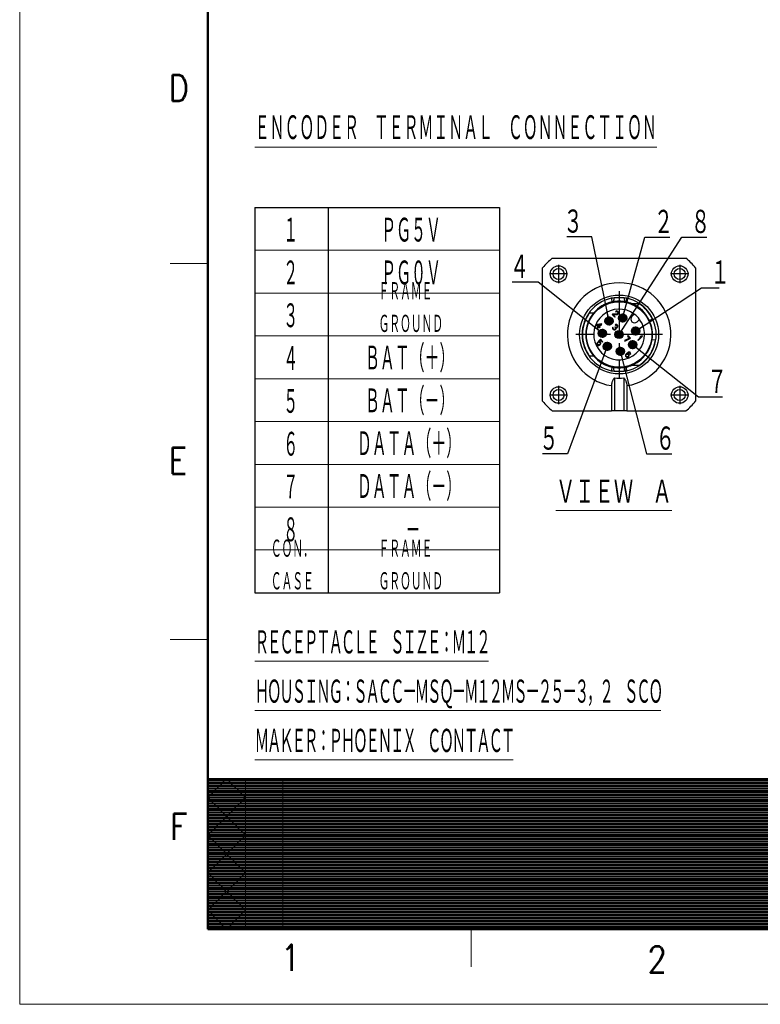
# Model space of a CAD drawing. Header units: millimetres. Extents: x 0 to 1300, y 0 to 891.
# Tile 1 of 141: x 0 to 295, y 0 to 393. Entities that reach past the tile are written whole.
import ezdxf

# ---------------------------------------------------------------- set-up
doc = ezdxf.new("R2010")
doc.units = ezdxf.units.MM
doc.header["$LTSCALE"] = 0.545669
doc.linetypes.add('CENTER', pattern=[50.8, 31.75, -6.35, 6.35, -6.35])
doc.layers.add('NoLayerName_001', color=7, linetype='Continuous')
doc.styles.get("Standard").update_dxf_attribs({"font": 'txt', "bigfont": 'extfont2'})
doc.dimstyles.get("Standard").update_dxf_attribs({"dimtxt": 2.5, "dimasz": 2.5, "dimexe": 1, "dimexo": 1, "dimtad": 1, "dimdec": 3, "dimzin": 0, "dimdsep": 46, "dimtxsty": 'Standard', "dimcen": 2.5, "dimadec": 3, "dimazin": 0, "dimtfac": 0.75, "dimtdec": 3, "dimtmove": 0, "dimatfit": 3, "dimfxl": 1, "dimarcsym": 0})

# ---------------------------------------------------------------- blocks, each defined once
blk = doc.blocks.new('JZB_0010')
at = {"layer": 'NoLayerName_001', "color": 7, "linetype": 'Continuous', "lineweight": 25}
for p, q in [((3.85, 61), (57.15, 61)), ((0, 3.85), (0, 57.15)), ((61, 57.15), (61, 3.85)), ((29.27, 39.85), (29.09, 39.73)), ((29.09, 39.73), (29.23, 39.59)), ((29.23, 39.59), (29.4, 39.64)), ((29.53, 39.88), (29.27, 39.85)), ((29.4, 39.64), (29.56, 39.63)), ((29.72, 39.84), (29.53, 39.88)), ((29.56, 39.63), (29.74, 39.52)), ((29.95, 39.67), (29.72, 39.84)), ((29.74, 39.52), (29.86, 39.4)), ((29.86, 39.4), (29.96, 39.22)), ((30.07, 39.56), (29.95, 39.67)), ((30.2, 39.35), (30.07, 39.56)), ((30.25, 39.16), (30.2, 39.35)), ((38.59, 42.7), (35.79, 42.7)), ((20.31, 39.04), (18.61, 39.04)), ((27.92, 38.62), (27.74, 38.44)), ((27.74, 38.44), (28.77, 37.4)), ((29.65, 38.73), (27.92, 38.62)), ((28.15, 38.39), (29.68, 38.48)), ((28.96, 37.58), (28.15, 38.39)), ((28.77, 37.4), (28.96, 37.58)), ((29.85, 38.82), (29.65, 38.73)), ((29.68, 38.48), (29.85, 38.53)), ((29.92, 38.9), (29.85, 38.82)), ((29.85, 38.53), (30.02, 38.65)), ((29.98, 39.06), (29.92, 38.9)), ((29.96, 39.22), (29.98, 39.06)), ((30.02, 38.65), (30.1, 38.72)), ((30.1, 38.72), (30.21, 38.9)), ((30.21, 38.9), (30.25, 39.16)), ((36.55, 38.62), (35.59, 37.66)), ((37.66, 35.59), (38.62, 36.55)), ((42.55, 36.12), (43.77, 36.69)), ((21.74, 34.51), (21.52, 34.29)), ((21.52, 34.29), (22.21, 33.61)), ((22.21, 33.61), (21.69, 33.1)), ((21.69, 33.1), (21.86, 32.93)), ((23.42, 34.82), (21.74, 34.51)), ((21.86, 32.93), (22.38, 33.44)), ((21.94, 34.31), (23.12, 34.53)), ((22.43, 33.83), (21.94, 34.31)), ((22.38, 33.44), (22.66, 33.16)), ((23.12, 34.53), (22.43, 33.83)), ((22.6, 33.66), (23.59, 34.65)), ((22.88, 33.38), (22.6, 33.66)), ((22.66, 33.16), (22.88, 33.38)), ((23.59, 34.65), (23.42, 34.82)), ((27.89, 33.35), (27.84, 33.19)), ((27.84, 33.19), (27.85, 33.03)), ((27.85, 33.03), (27.89, 32.84)), ((27.97, 33.49), (27.89, 33.35)), ((27.89, 32.84), (27.97, 32.69)), ((28.11, 33.35), (27.97, 33.49)), ((27.97, 32.69), (28.2, 32.46)), ((28.05, 33.12), (28.07, 33.25)), ((28.07, 33.02), (28.05, 33.12)), ((28.07, 33.25), (28.11, 33.35)), ((28.18, 32.84), (28.07, 33.02)), ((28.35, 32.67), (28.18, 32.84)), ((28.2, 32.46), (28.35, 32.38)), ((28.53, 32.57), (28.35, 32.67)), ((28.35, 32.38), (28.53, 32.34)), ((28.62, 32.55), (28.53, 32.57)), ((28.53, 32.34), (28.69, 32.33)), ((28.75, 32.56), (28.62, 32.55)), ((28.69, 32.33), (28.86, 32.38)), ((28.86, 32.61), (28.75, 32.56)), ((28.98, 33.59), (28.83, 33.44)), ((28.83, 33.44), (28.95, 33.32)), ((29, 32.75), (28.86, 32.61)), ((28.86, 32.38), (29, 32.46)), ((29.09, 34.5), (28.92, 34.38)), ((28.92, 34.38), (29.06, 34.24)), ((28.95, 33.32), (29.08, 33.12)), ((29.09, 33.47), (28.98, 33.59)), ((29.09, 32.96), (29, 32.75)), ((29, 32.46), (29.15, 32.61)), ((29.06, 34.24), (29.23, 34.29)), ((29.08, 33.12), (29.09, 32.96)), ((29.35, 34.53), (29.09, 34.5)), ((29.34, 33.37), (29.09, 33.47)), ((29.15, 32.61), (29.26, 32.79)), ((29.23, 34.29), (29.39, 34.28)), ((29.32, 32.95), (29.25, 33.17)), ((29.25, 33.17), (29.47, 33.17)), ((29.26, 32.79), (29.32, 32.95)), ((29.47, 33.39), (29.34, 33.37)), ((29.54, 34.49), (29.35, 34.53)), ((29.39, 34.28), (29.57, 34.17)), ((29.67, 33.48), (29.47, 33.39)), ((29.47, 33.17), (29.64, 33.22)), ((29.78, 34.33), (29.54, 34.49)), ((29.57, 34.17), (29.68, 34.06)), ((29.64, 33.22), (29.81, 33.34)), ((29.75, 33.55), (29.67, 33.48)), ((29.68, 34.06), (29.79, 33.88)), ((29.8, 33.72), (29.75, 33.55)), ((29.83, 34.27), (29.78, 34.33)), ((29.79, 33.88), (29.8, 33.72)), ((29.81, 33.34), (29.89, 33.41)), ((30, 34.03), (29.83, 34.27)), ((29.89, 33.41), (30.01, 33.59)), ((30.04, 33.85), (30, 34.03)), ((30.01, 33.59), (30.04, 33.85)), ((23.08, 28.6), (22.13, 27.65)), ((22.13, 27.65), (22.33, 27.45)), ((22.45, 27.69), (23.04, 28.28)), ((22.71, 27.66), (22.45, 27.69)), ((22.89, 27.55), (22.71, 27.66)), ((23.06, 27.38), (22.89, 27.55)), ((23.04, 28.28), (23.87, 27.45)), ((24.05, 27.63), (23.08, 28.6)), ((23.87, 27.45), (24.05, 27.63)), ((34.72, 29.02), (32.6, 28.06)), ((32.6, 28.06), (32.77, 27.88)), ((32.77, 27.88), (34.89, 28.85)), ((34.04, 30.07), (33.85, 29.89)), ((33.85, 29.89), (34.72, 29.02)), ((35.07, 29.03), (34.04, 30.07)), ((34.89, 28.85), (35.07, 29.03)), ((39.35, 29.69), (37.92, 28.26)), ((37.92, 28.26), (38.09, 28.08)), ((38.09, 28.08), (39.82, 29.81)), ((39.21, 29.9), (38.92, 29.6)), ((38.92, 29.6), (39.35, 29.69)), ((39.64, 29.98), (39.21, 29.9)), ((39.82, 29.81), (39.64, 29.98)), ((44.96, 28.21), (43.63, 28.42)), ((21.71, 27.11), (21.65, 26.88)), ((21.65, 26.88), (21.68, 26.63)), ((21.68, 26.63), (21.78, 26.45)), ((21.8, 27.32), (21.71, 27.11)), ((21.78, 26.45), (21.96, 26.28)), ((21.97, 27.15), (21.8, 27.32)), ((21.88, 26.94), (21.97, 27.15)), ((21.89, 26.78), (21.88, 26.94)), ((21.97, 26.63), (21.89, 26.78)), ((21.96, 26.28), (22.13, 26.17)), ((22.14, 26.46), (21.97, 26.63)), ((22.13, 26.17), (22.39, 26.14)), ((22.29, 26.38), (22.14, 26.46)), ((22.45, 26.37), (22.29, 26.38)), ((22.33, 27.45), (22.55, 27.44)), ((22.39, 26.14), (22.62, 26.2)), ((22.62, 26.42), (22.45, 26.37)), ((22.55, 27.44), (22.7, 27.37)), ((22.75, 26.51), (22.62, 26.42)), ((22.62, 26.2), (22.86, 26.33)), ((22.7, 27.37), (22.87, 27.19)), ((22.83, 26.58), (22.75, 26.51)), ((22.91, 26.72), (22.83, 26.58)), ((22.86, 26.33), (23.01, 26.47)), ((22.87, 27.19), (22.95, 27.04)), ((22.96, 26.88), (22.91, 26.72)), ((22.95, 27.04), (22.96, 26.88)), ((23.01, 26.47), (23.13, 26.71)), ((23.16, 27.2), (23.06, 27.38)), ((23.13, 26.71), (23.2, 26.95)), ((23.2, 26.95), (23.16, 27.2)), ((18.61, 21.96), (20.31, 21.96)), ((33.04, 22.34), (32.98, 22.11)), ((32.98, 22.11), (33.01, 21.85)), ((33.01, 21.85), (33.12, 21.67)), ((33.16, 22.58), (33.04, 22.34)), ((33.12, 21.67), (33.26, 21.53)), ((33.39, 22.87), (33.16, 22.58)), ((33.21, 22.17), (33.26, 22.33)), ((33.22, 22.01), (33.21, 22.17)), ((33.27, 21.88), (33.22, 22.01)), ((33.26, 22.33), (33.34, 22.47)), ((33.26, 21.53), (33.44, 21.42)), ((33.47, 21.68), (33.27, 21.88)), ((33.34, 22.47), (33.45, 22.58)), ((33.65, 23.12), (33.39, 22.87)), ((33.44, 21.42), (33.69, 21.39)), ((33.45, 22.58), (33.59, 22.67)), ((33.6, 21.63), (33.47, 21.68)), ((33.59, 22.67), (33.72, 22.68)), ((33.76, 21.62), (33.6, 21.63)), ((33.93, 23.35), (33.65, 23.12)), ((33.69, 21.39), (33.93, 21.45)), ((33.72, 22.91), (33.79, 22.98)), ((34.04, 22.88), (33.72, 22.91)), ((33.72, 22.68), (33.88, 22.67)), ((33.92, 21.67), (33.76, 21.62)), ((33.79, 22.98), (34.04, 23.17)), ((33.88, 22.67), (34.01, 22.62)), ((34.06, 21.75), (33.92, 21.67)), ((34.17, 23.48), (33.93, 23.35)), ((33.93, 21.45), (34.17, 21.57)), ((34.01, 22.62), (34.21, 22.42)), ((34.04, 23.17), (34.18, 23.25)), ((34.22, 22.77), (34.04, 22.88)), ((34.17, 21.86), (34.06, 21.75)), ((34.41, 23.54), (34.17, 23.48)), ((34.25, 22), (34.17, 21.86)), ((34.17, 21.57), (34.35, 21.76)), ((34.18, 23.25), (34.35, 23.3)), ((34.21, 22.42), (34.26, 22.29)), ((34.36, 22.63), (34.22, 22.77)), ((34.27, 22.13), (34.25, 22)), ((34.26, 22.29), (34.27, 22.13)), ((34.35, 23.3), (34.51, 23.29)), ((34.35, 21.76), (34.48, 22)), ((34.47, 22.45), (34.36, 22.63)), ((34.66, 23.5), (34.41, 23.54)), ((34.5, 22.2), (34.47, 22.45)), ((34.48, 22), (34.5, 22.2)), ((34.51, 23.29), (34.63, 23.24)), ((34.63, 23.24), (34.8, 23.07)), ((34.84, 23.4), (34.66, 23.5)), ((34.8, 23.07), (34.85, 22.95)), ((34.86, 22.79), (34.81, 22.62)), ((34.81, 22.62), (34.96, 22.48)), ((34.96, 23.28), (34.84, 23.4)), ((34.85, 22.95), (34.86, 22.79)), ((35.06, 23.1), (34.96, 23.28)), ((34.96, 22.48), (35.04, 22.61)), ((35.04, 22.61), (35.1, 22.85)), ((35.1, 22.85), (35.06, 23.1)), ((28.67, 13.2), (28.67, 0)), ((32.33, 13.2), (32.33, 0)), ((27.45, 10.1), (27.45, 0)), ((33.55, 10.1), (33.55, 0)), ((3.85, 0), (27.45, 0)), ((28.67, 0), (27.45, 0)), ((32.33, 0), (28.67, 0)), ((33.55, 0), (32.33, 0)), ((33.55, 0), (57.15, 0))]:
    blk.add_line(p, q, dxfattribs=at)
at = {"layer": 'NoLayerName_001', "color": 2, "linetype": 'CENTER', "lineweight": 25}
for p, q in [((6.34, 58.28), (6.34, 51.03)), ((54.66, 58.28), (54.66, 51.03)), ((9.97, 54.66), (2.72, 54.66)), ((58.28, 54.66), (51.03, 54.66)), ((30.5, 47.82), (30.5, 13.18)), ((28.27, 35.86), (24.65, 35.86)), ((26.46, 37.67), (26.46, 34.05)), ((33.71, 37.06), (30.08, 37.06)), ((31.9, 38.88), (31.9, 35.25)), ((23.81, 32.78), (23.81, 29.16)), ((38.88, 31.9), (35.25, 31.9)), ((37.06, 33.71), (37.06, 30.08)), ((47.82, 30.5), (13.18, 30.5)), ((25.62, 30.97), (21.99, 30.97)), ((25.76, 27.57), (25.76, 23.94)), ((35.86, 28.27), (35.86, 24.65)), ((27.57, 25.76), (23.94, 25.76)), ((32.78, 23.81), (29.16, 23.81)), ((30.97, 25.62), (30.97, 21.99)), ((37.67, 26.46), (34.05, 26.46)), ((6.34, 9.97), (6.34, 2.72)), ((54.66, 9.97), (54.66, 2.72)), ((9.97, 6.34), (2.72, 6.34)), ((58.28, 6.34), (51.03, 6.34))]:
    blk.add_line(p, q, dxfattribs=at)
at = {"layer": 'NoLayerName_001', "color": 7, "linetype": 'Continuous', "lineweight": 25}
for centre, radius in [((6.34, 54.66), 3.29), ((6.34, 54.66), 2.2), ((54.66, 54.66), 3.29), ((54.66, 54.66), 2.2), ((30.5, 30.5), 15.75), ((30.5, 30.5), 13.05), ((26.46, 35.86), 1.65), ((26.46, 35.86), 0.976), ((31.9, 37.06), 1.65), ((31.9, 37.06), 0.976), ((23.81, 30.97), 1.65), ((23.81, 30.97), 0.976), ((30.5, 30.5), 1.65), ((30.5, 30.5), 0.976), ((37.06, 31.9), 1.65), ((37.06, 31.9), 0.976), ((35.86, 26.46), 1.65), ((25.76, 25.76), 1.65), ((25.76, 25.76), 0.976), ((30.97, 23.81), 1.65), ((30.97, 23.81), 0.976), ((35.86, 26.46), 0.976), ((6.34, 6.34), 3.29), ((6.34, 6.34), 2.2), ((54.66, 6.34), 3.29), ((54.66, 6.34), 2.2)]:
    blk.add_circle(centre, radius, dxfattribs=at)
for centre, radius, start, end in [((30.5, 30.5), 40.5, 131.148, 138.852), ((30.5, 30.5), 40.5, 41.148, 48.852), ((30.5, 30.5), 13.3, 102.1695, 140.0438), ((30.5, 30.5), 13.3, 77.8305, 102.1695), ((30.5, 30.5), 13.3, 66.5534, 77.8305), ((30.5, 30.5), 10.13, 53.3129, 0), ((30.5, 30.5), 13.3, 25, 66.5534), ((30.5, 30.5), 14.64, 25, 56.4427), ((30.5, 30.5), 14.64, 144.3147, 215.6853), ((30.5, 30.5), 13.3, 140.0438, 219.9562), ((36.62, 36.62), 1.46, 135, 315), ((30.5, 30.5), 10.13, 36.6871, 53.3129), ((30.5, 30.5), 10.13, 0, 36.6871), ((30.5, 30.5), 13.3, 351, 25), ((30.5, 30.5), 14.64, 303.5573, 351), ((30.5, 30.5), 13.3, 330, 351), ((30.5, 30.5), 13.3, 293.4466, 330), ((30.5, 30.5), 13.3, 219.9562, 257.8305), ((30.5, 30.5), 13.3, 257.8305, 282.1695), ((30.5, 30.5), 13.3, 282.1695, 293.4466), ((30.5, 30.5), 17.4, 263.9629, 276.0371), ((30.5, 30.5), 40.5, 221.148, 228.852), ((30.5, 30.5), 40.5, 311.148, 318.852)]:
    blk.add_arc(centre, radius, start, end, dxfattribs=at)
at = {"layer": 'NoLayerName_001', "color": 2, "linetype": 'Continuous', "lineweight": 25}
for centre, radius, start, end in [((30.5, 30.5), 20.63, 278.5029, 261.4971), ((30.5, 30.5), 14.77, 102.1695, 257.8305), ((29.1, 37), 8.12, 94.2115, 102.1679), ((30.5, 17.89), 27.28, 85.7901, 94.1998), ((31.91, 37.04), 8.08, 77.8168, 85.7893), ((30.5, 30.5), 14.77, 282.1695, 77.8305), ((29.09, 23.96), 8.08, 257.8168, 265.7893), ((30.5, 43.11), 27.28, 265.7901, 274.1998), ((31.9, 24), 8.12, 274.2115, 282.1679)]:
    blk.add_arc(centre, radius, start, end, dxfattribs=at)
for points, knots in [([(27.39, 44.94), (27.43, 44.74), (27.51, 44.38), (27.6, 43.97), (27.66, 43.69), (27.68, 43.56), (27.7, 43.5)], [0, 0, 0, 0, 0.616309, 1.081822, 1.275839, 1.469856, 1.469856, 1.469856, 1.469856]), ([(28.27, 43.61), (28.29, 43.67), (28.34, 43.78), (28.37, 43.97), (28.42, 44.22), (28.46, 44.59), (28.49, 44.91), (28.5, 45.1)], [0, 0, 0, 0, 0.178193, 0.367163, 0.569026, 0.939158, 1.508934, 1.508934, 1.508934, 1.508934]), ([(32.5, 45.1), (32.52, 44.91), (32.54, 44.6), (32.59, 44.22), (32.63, 43.96), (32.66, 43.77), (32.71, 43.66), (32.73, 43.61)], [0, 0, 0, 0, 0.568287, 0.938213, 1.141478, 1.362604, 1.508376, 1.508376, 1.508376, 1.508376]), ([(33.3, 43.5), (33.32, 43.56), (33.34, 43.69), (33.4, 43.97), (33.49, 44.38), (33.57, 44.74), (33.61, 44.94)], [0, 0, 0, 0, 0.194017, 0.388034, 0.853547, 1.469856, 1.469856, 1.469856, 1.469856]), ([(27.7, 17.5), (27.68, 17.44), (27.66, 17.31), (27.6, 17.03), (27.51, 16.62), (27.43, 16.26), (27.39, 16.06)], [0, 0, 0, 0, 0.194017, 0.388034, 0.853547, 1.469856, 1.469856, 1.469856, 1.469856]), ([(28.5, 15.9), (28.48, 16.09), (28.46, 16.4), (28.41, 16.78), (28.37, 17.05), (28.34, 17.24), (28.29, 17.35), (28.27, 17.39)], [0, 0, 0, 0, 0.568287, 0.938213, 1.141478, 1.37782, 1.508359, 1.508359, 1.508359, 1.508359]), ([(32.73, 17.39), (32.71, 17.33), (32.66, 17.22), (32.61, 16.97), (32.56, 16.63), (32.52, 16.26), (32.51, 16.01), (32.5, 15.9)], [0, 0, 0, 0, 0.178193, 0.367163, 0.775241, 1.185085, 1.508909, 1.508909, 1.508909, 1.508909]), ([(33.61, 16.06), (33.57, 16.26), (33.49, 16.62), (33.4, 17.03), (33.34, 17.31), (33.32, 17.44), (33.3, 17.5)], [0, 0, 0, 0, 0.616309, 1.081822, 1.275839, 1.469856, 1.469856, 1.469856, 1.469856])]:
    blk.add_open_spline(points, degree=3, knots=knots, dxfattribs=at)
at = {"layer": 'NoLayerName_001', "color": 7, "linetype": 'Continuous', "lineweight": 25}
for points, knots in [([(35.79, 18.3), (35.94, 18.3), (36.25, 18.3), (36.71, 18.3), (37.17, 18.3), (37.64, 18.3), (38.11, 18.3), (38.43, 18.3), (38.59, 18.3)], [0, 0, 0, 0, 0.45565, 0.914976, 1.377774, 1.845664, 2.320264, 2.801364, 2.801364, 2.801364, 2.801364]), ([(28.67, 13.2), (28.58, 13.1), (28.4, 12.91), (28.18, 12.59), (27.97, 12.24), (27.79, 11.87), (27.64, 11.45), (27.53, 11.03), (27.46, 10.57), (27.46, 10.27), (27.45, 10.1)], [0, 0, 0, 0, 0.395319, 0.779662, 1.169314, 1.611977, 2.018489, 2.498444, 2.912726, 3.413267, 3.413267, 3.413267, 3.413267]), ([(32.33, 13.2), (32.42, 13.1), (32.6, 12.91), (32.83, 12.58), (33.04, 12.24), (33.22, 11.84), (33.37, 11.43), (33.48, 10.99), (33.54, 10.55), (33.54, 10.24), (33.55, 10.1)], [0, 0, 0, 0, 0.395319, 0.779662, 1.201169, 1.611981, 2.081755, 2.498448, 2.98891, 3.41327, 3.41327, 3.41327, 3.41327])]:
    blk.add_open_spline(points, degree=3, knots=knots, dxfattribs=at)
blk = doc.blocks.new('*X18')
at = {"color": 7, "linetype": 'Continuous', "lineweight": 13}
for p, q in [((0, 19.8), (100, 19.8)), ((0, 19.65), (100, 19.65)), ((0, 19.5), (100, 19.5)), ((0, 19.35), (100, 19.35)), ((0, 19.2), (100, 19.2)), ((0, 19.05), (100, 19.05)), ((0, 18.9), (100, 18.9)), ((0, 18.75), (100, 18.75)), ((0, 18.6), (100, 18.6)), ((0, 18.45), (100, 18.45)), ((0, 18.3), (100, 18.3)), ((0, 18.15), (100, 18.15)), ((0, 18), (100, 18)), ((0, 17.85), (100, 17.85)), ((0, 17.7), (100, 17.7)), ((0, 17.55), (100, 17.55)), ((0, 17.4), (100, 17.4)), ((0, 17.25), (100, 17.25)), ((0, 17.1), (100, 17.1)), ((0, 16.95), (100, 16.95)), ((0, 16.8), (100, 16.8)), ((0, 16.65), (100, 16.65)), ((0, 16.5), (100, 16.5)), ((0, 16.35), (100, 16.35)), ((0, 16.2), (100, 16.2)), ((0, 16.05), (100, 16.05)), ((0, 15.9), (100, 15.9)), ((0, 15.75), (100, 15.75)), ((0, 15.6), (100, 15.6)), ((0, 15.45), (100, 15.45)), ((0, 15.3), (100, 15.3)), ((0, 15.15), (100, 15.15)), ((0, 15), (100, 15)), ((0, 14.85), (100, 14.85)), ((0, 14.7), (100, 14.7)), ((0, 14.55), (100, 14.55)), ((0, 14.4), (100, 14.4)), ((0, 14.25), (100, 14.25)), ((0, 14.1), (100, 14.1)), ((0, 13.95), (100, 13.95)), ((0, 13.8), (100, 13.8)), ((0, 13.65), (100, 13.65)), ((0, 13.5), (100, 13.5)), ((0, 13.35), (100, 13.35)), ((0, 13.2), (100, 13.2)), ((0, 13.05), (100, 13.05)), ((0, 12.9), (100, 12.9)), ((0, 12.75), (100, 12.75)), ((0, 12.6), (100, 12.6)), ((0, 12.45), (100, 12.45)), ((0, 12.3), (100, 12.3)), ((0, 12.15), (100, 12.15)), ((0, 12), (100, 12)), ((0, 11.85), (100, 11.85)), ((0, 11.7), (100, 11.7)), ((0, 11.55), (100, 11.55)), ((0, 11.4), (100, 11.4)), ((0, 11.25), (100, 11.25)), ((0, 11.1), (100, 11.1)), ((0, 10.95), (100, 10.95)), ((0, 10.8), (100, 10.8)), ((0, 10.65), (100, 10.65)), ((0, 10.5), (100, 10.5)), ((0, 10.35), (100, 10.35)), ((0, 10.2), (100, 10.2)), ((0, 10.05), (100, 10.05)), ((0, 9.9), (100, 9.9)), ((0, 9.75), (100, 9.75)), ((0, 9.6), (100, 9.6)), ((0, 9.45), (100, 9.45)), ((0, 9.3), (100, 9.3)), ((0, 9.15), (100, 9.15)), ((0, 9), (100, 9)), ((0, 8.85), (100, 8.85)), ((0, 8.7), (100, 8.7)), ((0, 8.55), (100, 8.55)), ((0, 8.4), (100, 8.4)), ((0, 8.25), (100, 8.25)), ((0, 8.1), (100, 8.1)), ((0, 7.95), (100, 7.95)), ((0, 7.8), (100, 7.8)), ((0, 7.65), (100, 7.65)), ((0, 7.5), (100, 7.5)), ((0, 7.35), (100, 7.35)), ((0, 7.2), (100, 7.2)), ((0, 7.05), (100, 7.05)), ((0, 6.9), (100, 6.9)), ((0, 6.75), (100, 6.75)), ((0, 6.6), (100, 6.6)), ((0, 6.45), (100, 6.45)), ((0, 6.3), (100, 6.3)), ((0, 6.15), (100, 6.15)), ((0, 6), (100, 6)), ((0, 5.85), (100, 5.85)), ((0, 5.7), (100, 5.7)), ((0, 5.55), (100, 5.55)), ((0, 5.4), (100, 5.4)), ((0, 5.25), (100, 5.25)), ((0, 5.1), (100, 5.1)), ((0, 4.95), (100, 4.95)), ((0, 4.8), (100, 4.8)), ((0, 4.65), (100, 4.65)), ((0, 4.5), (100, 4.5)), ((0, 4.35), (100, 4.35)), ((0, 4.2), (100, 4.2)), ((0, 4.05), (100, 4.05)), ((0, 3.9), (100, 3.9)), ((0, 3.75), (100, 3.75)), ((0, 3.6), (100, 3.6)), ((0, 3.45), (100, 3.45)), ((0, 3.3), (100, 3.3)), ((0, 3.15), (100, 3.15)), ((0, 3), (100, 3)), ((0, 2.85), (100, 2.85)), ((0, 2.7), (100, 2.7)), ((0, 2.55), (100, 2.55)), ((0, 2.4), (100, 2.4)), ((0, 2.25), (100, 2.25)), ((0, 2.1), (100, 2.1)), ((0, 1.95), (100, 1.95)), ((0, 1.8), (100, 1.8)), ((0, 1.65), (100, 1.65)), ((0, 1.5), (100, 1.5)), ((0, 1.35), (100, 1.35)), ((0, 1.2), (100, 1.2)), ((0, 1.05), (100, 1.05)), ((0, 0.9), (100, 0.9)), ((0, 0.75), (100, 0.75)), ((0, 0.6), (100, 0.6)), ((0, 0.45), (100, 0.45)), ((0, 0.3), (100, 0.3)), ((0, 0.15), (100, 0.15)), ((0, 0), (100, 0))]:
    blk.add_line(p, q, dxfattribs=at)
blk = doc.blocks.new('*X19')
at = {"color": 7, "linetype": 'Continuous', "lineweight": 13}
for p, q in [((0, 19.8), (40, 19.8)), ((0, 19.65), (40, 19.65)), ((0, 19.5), (40, 19.5)), ((0, 19.35), (40, 19.35)), ((0, 19.2), (40, 19.2)), ((0, 19.05), (40, 19.05)), ((0, 18.9), (40, 18.9)), ((0, 18.75), (40, 18.75)), ((0, 18.6), (40, 18.6)), ((0, 18.45), (40, 18.45)), ((0, 18.3), (40, 18.3)), ((0, 18.15), (40, 18.15)), ((0, 18), (40, 18)), ((0, 17.85), (40, 17.85)), ((0, 17.7), (40, 17.7)), ((0, 17.55), (40, 17.55)), ((0, 17.4), (40, 17.4)), ((0, 17.25), (40, 17.25)), ((0, 17.1), (40, 17.1)), ((0, 16.95), (40, 16.95)), ((0, 16.8), (40, 16.8)), ((0, 16.65), (40, 16.65)), ((0, 16.5), (40, 16.5)), ((0, 16.35), (40, 16.35)), ((0, 16.2), (40, 16.2)), ((0, 16.05), (40, 16.05)), ((0, 15.9), (40, 15.9)), ((0, 15.75), (40, 15.75)), ((0, 15.6), (40, 15.6)), ((0, 15.45), (40, 15.45)), ((0, 15.3), (40, 15.3)), ((0, 15.15), (40, 15.15)), ((0, 15), (40, 15)), ((0, 14.85), (40, 14.85)), ((0, 14.7), (40, 14.7)), ((0, 14.55), (40, 14.55)), ((0, 14.4), (40, 14.4)), ((0, 14.25), (40, 14.25)), ((0, 14.1), (40, 14.1)), ((0, 13.95), (40, 13.95)), ((0, 13.8), (40, 13.8)), ((0, 13.65), (40, 13.65)), ((0, 13.5), (40, 13.5)), ((0, 13.35), (40, 13.35)), ((0, 13.2), (40, 13.2)), ((0, 13.05), (40, 13.05)), ((0, 12.9), (40, 12.9)), ((0, 12.75), (40, 12.75)), ((0, 12.6), (40, 12.6)), ((0, 12.45), (40, 12.45)), ((0, 12.3), (40, 12.3)), ((0, 12.15), (40, 12.15)), ((0, 12), (40, 12)), ((0, 11.85), (40, 11.85)), ((0, 11.7), (40, 11.7)), ((0, 11.55), (40, 11.55)), ((0, 11.4), (40, 11.4)), ((0, 11.25), (40, 11.25)), ((0, 11.1), (40, 11.1)), ((0, 10.95), (40, 10.95)), ((0, 10.8), (40, 10.8)), ((0, 10.65), (40, 10.65)), ((0, 10.5), (40, 10.5)), ((0, 10.35), (40, 10.35)), ((0, 10.2), (40, 10.2)), ((0, 10.05), (40, 10.05)), ((0, 9.9), (40, 9.9)), ((0, 9.75), (40, 9.75)), ((0, 9.6), (40, 9.6)), ((0, 9.45), (40, 9.45)), ((0, 9.3), (40, 9.3)), ((0, 9.15), (40, 9.15)), ((0, 9), (40, 9)), ((0, 8.85), (40, 8.85)), ((0, 8.7), (40, 8.7)), ((0, 8.55), (40, 8.55)), ((0, 8.4), (40, 8.4)), ((0, 8.25), (40, 8.25)), ((0, 8.1), (40, 8.1)), ((0, 7.95), (40, 7.95)), ((0, 7.8), (40, 7.8)), ((0, 7.65), (40, 7.65)), ((0, 7.5), (40, 7.5)), ((0, 7.35), (40, 7.35)), ((0, 7.2), (40, 7.2)), ((0, 7.05), (40, 7.05)), ((0, 6.9), (40, 6.9)), ((0, 6.75), (40, 6.75)), ((0, 6.6), (40, 6.6)), ((0, 6.45), (40, 6.45)), ((0, 6.3), (40, 6.3)), ((0, 6.15), (40, 6.15)), ((0, 6), (40, 6)), ((0, 5.85), (40, 5.85)), ((0, 5.7), (40, 5.7)), ((0, 5.55), (40, 5.55)), ((0, 5.4), (40, 5.4)), ((0, 5.25), (40, 5.25)), ((0, 5.1), (40, 5.1)), ((0, 4.95), (40, 4.95)), ((0, 4.8), (40, 4.8)), ((0, 4.65), (40, 4.65)), ((0, 4.5), (40, 4.5)), ((0, 4.35), (40, 4.35)), ((0, 4.2), (40, 4.2)), ((0, 4.05), (40, 4.05)), ((0, 3.9), (40, 3.9)), ((0, 3.75), (40, 3.75)), ((0, 3.6), (40, 3.6)), ((0, 3.45), (40, 3.45)), ((0, 3.3), (40, 3.3)), ((0, 3.15), (40, 3.15)), ((0, 3), (40, 3)), ((0, 2.85), (40, 2.85)), ((0, 2.7), (40, 2.7)), ((0, 2.55), (40, 2.55)), ((0, 2.4), (40, 2.4)), ((0, 2.25), (40, 2.25)), ((0, 2.1), (40, 2.1)), ((0, 1.95), (40, 1.95)), ((0, 1.8), (40, 1.8)), ((0, 1.65), (40, 1.65)), ((0, 1.5), (40, 1.5)), ((0, 1.35), (40, 1.35)), ((0, 1.2), (40, 1.2)), ((0, 1.05), (40, 1.05)), ((0, 0.9), (40, 0.9)), ((0, 0.75), (40, 0.75)), ((0, 0.6), (40, 0.6)), ((0, 0.45), (40, 0.45)), ((0, 0.3), (40, 0.3)), ((0, 0.15), (40, 0.15)), ((0, 0), (40, 0))]:
    blk.add_line(p, q, dxfattribs=at)
blk = doc.blocks.new('JZB_0005')
at = {"layer": 'NoLayerName_001', "color": 7, "linetype": 'Continuous', "lineweight": 25}
for p, q in [((100, 20), (0, 20)), ((0, 20), (0, 0)), ((100, 20), (100, 0)), ((170, 20), (170, 0)), ((210, 20), (170, 20)), ((210, 20), (210, 0)), ((0, 0), (100, 0)), ((170, 0), (210, 0))]:
    blk.add_line(p, q, dxfattribs=at)
for name, p in [('*X18', (0, 0.15)), ('*X19', (170, 0.05))]:
    blk.add_blockref(name, p)

msp = doc.modelspace()

# ---------------------------------------------------------------- linework, layer by layer
at = {"layer": 'NoLayerName_001', "color": 7, "linetype": 'Continuous', "lineweight": 13}
for p, q in [((0, 0), (0, 891)), ((1260, 0), (0, 0))]:
    msp.add_line(p, q, dxfattribs=at)
at = {"layer": 'NoLayerName_001', "color": 7, "linetype": 'Continuous', "lineweight": 50}
for p, q in [((75, 30), (75, 861)), ((1230, 30), (75, 30))]:
    msp.add_line(p, q, dxfattribs=at)
at = {"layer": 'NoLayerName_001', "color": 7, "linetype": 'Continuous', "lineweight": 25}
for p, q in [((93.72306559, 317.86919074), (93.72306559, 164.14919477)), ((93.72306559, 317.86919074), (191.32306303, 317.86919074)), ((93.72306559, 317.86919074), (100.84519302, 317.86919074)), ((123.00306482, 317.86919074), (123.00306482, 164.14919477)), ((191.32306303, 317.86919074), (191.32306303, 164.14919477)), ((93.72306559, 164.14919477), (191.32306303, 164.14919477)), ((75, 90), (1230, 90))]:
    msp.add_line(p, q, dxfattribs=at)
at = {"layer": 'NoLayerName_001', "color": 2, "linetype": 'Continuous', "lineweight": 13}
for p, q in [((93.72306559, 300.78919119), (191.32306303, 300.78919119)), ((60, 295.5), (75, 295.5)), ((93.72306559, 283.70919164), (191.32306303, 283.70919164)), ((93.72306559, 266.62919208), (191.32306303, 266.62919208)), ((93.72306559, 249.54919253), (191.32306303, 249.54919253)), ((93.72306559, 232.46919298), (191.32306303, 232.46919298)), ((93.72306559, 215.38919343), (191.32306303, 215.38919343)), ((93.72306559, 198.30919388), (191.32306303, 198.30919388)), ((93.72306559, 181.22919432), (191.32306303, 181.22919432)), ((75, 145.5), (60, 145.5)), ((75, 82.5), (82.5, 90)), ((82.5, 90), (90, 82.5)), ((90, 30), (90, 90)), ((105, 90), (105, 30)), ((90, 67.5), (75, 82.5)), ((75, 67.5), (90, 82.5)), ((375, 75), (75, 75)), ((75, 67.5), (90, 52.5)), ((75, 52.5), (90, 67.5)), ((75, 60), (375, 60)), ((90, 37.5), (75, 52.5)), ((75, 37.5), (90, 52.5)), ((375, 45), (75, 45)), ((75, 37.5), (82.5, 30)), ((82.5, 30), (90, 37.5)), ((180, 30), (180, 15))]:
    msp.add_line(p, q, dxfattribs=at)

# ---------------------------------------------------------------- block references
at = {"layer": 'NoLayerName_001'}
msp.add_blockref('JZB_0010', (208.56694031, 236.68292236), dxfattribs=at)
at = {"layer": 'NoLayerName_001', "xscale": 3, "yscale": 3, "zscale": 3}
msp.add_blockref('JZB_0005', (75, 30), dxfattribs=at)

# ---------------------------------------------------------------- texts
at = {"layer": 'NoLayerName_001', "color": 2, "lineweight": 13, "char_height": 10.5, "attachment_point": 7}
for s, insert in [('\\A1;\\W0.8600;D', (59.332911, 360.210798)), ('\\A1;\\W0.8600;E', (59.45463, 211.664961)), ('\\A1;\\W0.8600;F', (59.937006, 65.643705)), ('\\A1;\\W0.8600;1', (104.096121, 13.352208)), ('\\A1;\\W0.8600;2', (250.357422, 12.678192))]:
    msp.add_mtext(s, dxfattribs=dict(at, insert=insert))
at = {"layer": 'NoLayerName_001', "color": 3, "lineweight": 13, "attachment_point": 7}
for s, insert, char_height in [('\\A1;\\W0.5000;\\LＥＮＣＯＤＥＲ\u3000ＴＥＲＭＩＮＡＬ\u3000ＣＯＮＮＥＣＴＩＯＮ\\l', (93.72306559, 344.10468865), 10.8000001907), ('\\A1;\\W0.5000;ＰＧ５Ｖ', (144.20306478, 303.22919112), 10.8000001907), ('\\A1;\\W0.5000;１', (105.12306558, 303.22918799), 10.8000001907), ('\\A1;\\W0.5000;２', (105.12306558, 286.14918844), 10.8000001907), ('\\A1;\\W0.5000;ＰＧ０Ｖ', (144.20306478, 286.14919112), 10.8000001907), ('\\A1;\\W0.5000;ＦＲＡＭＥ\\PＧＲＯＵＮＤ', (143.12306533, 267.44919202), 7.8000001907), ('\\A1;\\W0.5000;３', (105.12306558, 269.06918888), 10.8000001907), ('\\A1;\\W0.5000;ＢＡＴ（＋）', (137.72306476, 251.98919112), 10.8000001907), ('\\A1;\\W0.5000;４', (105.12306558, 251.98918933), 10.8000001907), ('\\A1;\\W0.5000;ＢＡＴ（－）', (137.72306476, 234.90919112), 10.8000001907), ('\\A1;\\W0.5000;５', (105.12306558, 234.90918978), 10.8000001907), ('\\A1;\\W0.5000;６', (105.12306558, 217.82919023), 10.8000001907), ('\\A1;\\W0.5000;ＤＡＴＡ（＋）', (134.48306475, 217.82919112), 10.8000001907), ('\\A1;\\W0.5000;ＤＡＴＡ（－）', (134.48306475, 200.74919112), 10.8000001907), ('\\A1;\\W0.5000;７', (105.12306558, 200.74919068), 10.8000001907), ('\\A1;\\W0.6667;\\LＶＩＥＷ\u3000Ａ\\l', (213.86693776, 199.0416324), 10.5), ('\\A1;\\W0.5000;８', (105.12306558, 183.66919112), 10.8000001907), ('\\A1;\\W0.5000;－', (153.92306481, 183.66919112), 10.8000001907), ('\\A1;\\W0.5000;ＣＯＮ．\\PＣＡＳＥ', (100.14889871, 164.76919157), 7.8000001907), ('\\A1;\\W0.5000;ＦＲＡＭＥ\\PＧＲＯＵＮＤ', (143.12306533, 164.76919471), 7.8000001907)]:
    msp.add_mtext(s, dxfattribs=dict(at, insert=insert, char_height=char_height))
at = {"layer": 'NoLayerName_001', "color": 3, "linetype": 'Continuous', "lineweight": 13, "char_height": 10.5, "line_spacing_factor": 0.771429}
for s, insert, attachment_point in [('\\A1;\\W0.6667;３', (224.5530837, 306.79553899), 9), ('\\A1;\\W0.6667;２', (252.91012071, 306.66272057), 7), ('\\A1;\\W0.6667;８', (267.68161607, 306.66272057), 7), ('\\A1;\\W0.6667;４', (203.195709, 288.74261196), 9), ('\\A1;\\W0.6667;１', (275.51254248, 286.44227186), 7), ('\\A1;\\W0.6667;７', (274.29809761, 242.90847918), 7), ('\\A1;\\W0.6667;５', (214.90764301, 220.23755236), 9), ('\\A1;\\W0.6667;６', (253.63209869, 220.23755236), 7)]:
    msp.add_mtext(s, dxfattribs=dict(at, insert=insert, attachment_point=attachment_point))
at = {"layer": 'NoLayerName_001', "color": 3, "lineweight": 13, "insert": (93.72306559, 99.63828636), "char_height": 10.5, "attachment_point": 7, "line_spacing_factor": 1.122857}
msp.add_mtext('\\A1;\\W0.5000;\\T0.8333;\\LＲＥＣＥＰＴＡＣＬＥ\u3000ＳＩＺＥ：Ｍ１２\\l\\P\\LＨＯＵＳＩＮＧ：ＳＡＣＣ－ＭＳＱ－Ｍ１２ＭＳ－２５－３，２\u3000ＳＣＯ\\l\\P\\LＭＡＫＥＲ：ＰＨＯＥＮＩＸ\u3000ＣＯＮＴＡＣＴ\\l', dxfattribs=at)

# ---------------------------------------------------------------- leaders
at = {"layer": 'NoLayerName_001', "color": 3, "linetype": 'Continuous', "lineweight": 13, "annotation_type": 0, "has_hookline": 1}
for points, hookline_direction, text_width in [([(235.02875792, 272.5417783), (228.1780837, 306.17053899), (225.1780837, 306.17053899)], 1, 6.32131605), ([(239.06693662, 267.18293417), (264.05661607, 306.03772057), (267.05661607, 306.03772057)], 0, 6.3143157), ([(240.46202403, 273.74630439), (249.28512071, 306.03772057), (252.28512071, 306.03772057)], 0, 6.32131605), ([(232.37328202, 267.65100009), (206.820709, 288.11761196), (203.820709, 288.11761196)], 1, 6.74133705), ([(245.63030685, 268.57802157), (271.88754248, 285.81727186), (274.88754248, 285.81727186)], 0, 3.4441722), ([(234.32225024, 262.43824779), (218.53264301, 219.61255236), (215.53264301, 219.61255236)], 1, 6.4123206), ([(244.42578075, 263.14475547), (270.67309761, 242.28347918), (273.67309761, 242.28347918)], 0, 5.98529925), ([(239.53500255, 260.48927956), (250.00709869, 219.61255236), (253.00709869, 219.61255236)], 0, 6.4123206)]:
    msp.add_leader(points, dimstyle='Standard', override={"dimtxt": 10.5, "dimasz": 3, "dimldrblk": 'DOT'}, dxfattribs=dict(at, hookline_direction=hookline_direction, text_width=text_width))

doc.saveas('drawing.dxf')
